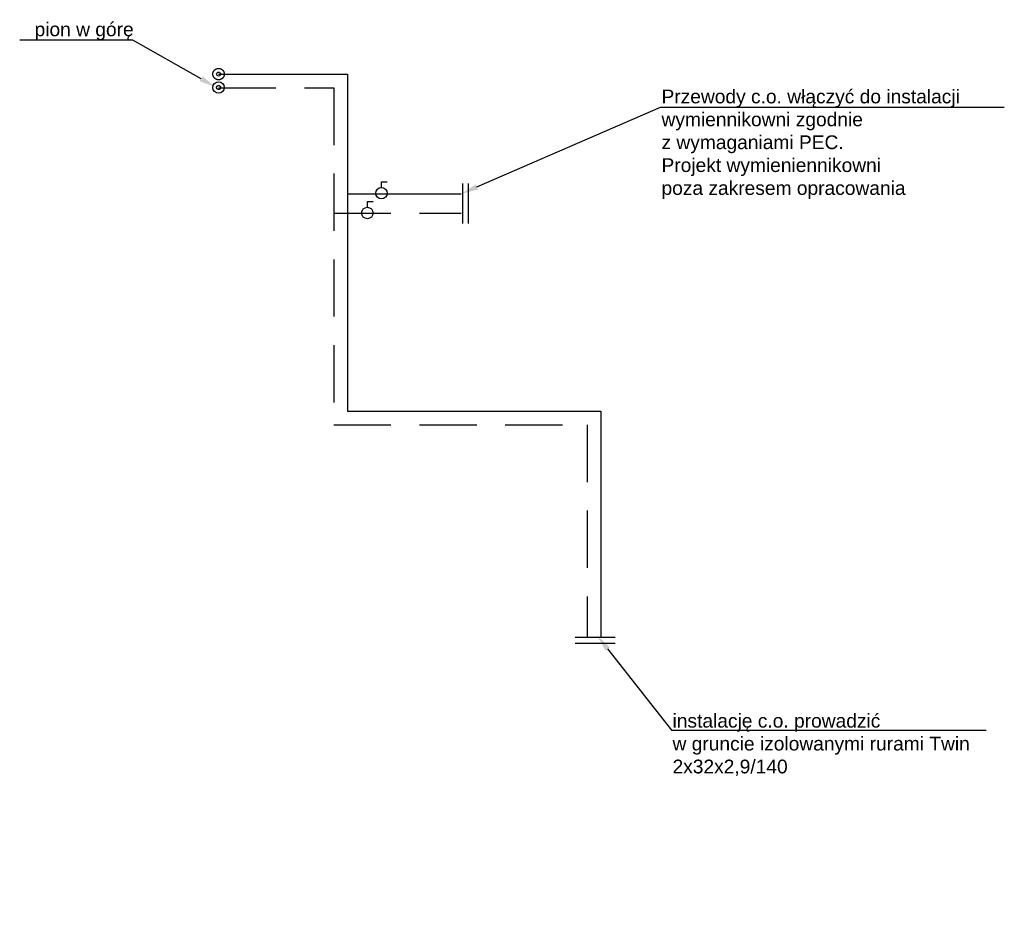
# Model space of a CAD drawing. Header units: millimetres. Extents: x -249726 to -161872, y -110547 to 19223.
# Tile 11 of 19: x -199419 to -190811, y -79236 to -71408. Entities that reach past the tile are written whole.
import ezdxf
from ezdxf import colors
from ezdxf.entities.mleader import LeaderData, LeaderLine
from ezdxf.lldxf.tags import DXFTag
from ezdxf.math import Vec2, Vec3

# ---------------------------------------------------------------- set-up
doc = ezdxf.new("R2010")
doc.units = ezdxf.units.MM
doc.header["$LTSCALE"] = 1000
doc.linetypes.add('DASHED', pattern=[0.75, 0.5, -0.25])
doc.layers.add('OWIK_ICO_opisy', color=7, linetype='Continuous')
doc.layers.add('OWIK_ICO_urzadzenia', color=92, linetype='Continuous')
doc.layers.add('OWIK_ICO_powrot', color=140, linetype='DASHED', lineweight=30)
doc.layers.add('OWIK_ICO_zasilanie', color=20, linetype='Continuous', lineweight=30)
tags = doc.linetypes.add('SOLID', pattern=[10, 10, 0]).pattern_tags.tags
tags[6:7] = [DXFTag(74, 4), DXFTag(75, 0), DXFTag(340, '0'), DXFTag(46, 0.0), DXFTag(50, 0.0), DXFTag(44, 0.0), DXFTag(45, 0.0)]
tags[4:5] = [DXFTag(74, 4), DXFTag(75, 0), DXFTag(340, '0'), DXFTag(46, 0.0), DXFTag(50, 0.0), DXFTag(44, 0.0), DXFTag(45, 0.0)]

msp = doc.modelspace()

# ---------------------------------------------------------------- linework, layer by layer
at = {"layer": 'OWIK_ICO_opisy', "linetype": 'SOLID', "ltscale": 10}
for p, q in [((-195549, -72840.1), (-195549, -73189.8)), ((-195499, -72840.1), (-195499, -73189.8)), ((-194211.9, -76808.9), (-194561.6, -76808.9)), ((-194211.9, -76858.9), (-194561.6, -76858.9))]:
    msp.add_line(p, q, dxfattribs=at)
at = {"layer": 'OWIK_ICO_powrot'}
for points in [[(-197680.1, -72003.2), (-196673.7, -72003.2), (-196673.7, -74948.8), (-194457.3, -74948.8), (-194457.3, -76811.5)], [(-196673.7, -73099.4), (-195558.8, -73099.4)]]:
    msp.add_lwpolyline(points, dxfattribs=at)
at = {"layer": 'OWIK_ICO_powrot', "color": 251}
msp.add_circle((-197680.1, -71883.2), 50, dxfattribs=at)
at = {"layer": 'OWIK_ICO_powrot'}
msp.add_circle((-197680.1, -72000.5), 17.5, dxfattribs=at)
at = {"layer": 'OWIK_ICO_urzadzenia', "ltscale": 10}
for p, q in [((-196256.6, -72874.5), (-196256.6, -72824.5)), ((-196256.6, -72824.5), (-196206.6, -72824.5)), ((-196379.6, -73047.4), (-196379.6, -72997.4)), ((-196379.6, -72997.4), (-196329.6, -72997.4))]:
    msp.add_line(p, q, dxfattribs=at)
for centre in [(-196256.6, -72924.5), (-196379.6, -73097.4)]:
    msp.add_ellipse(centre, major_axis=(50, 0), ratio=1, dxfattribs=at)
at = {"layer": 'OWIK_ICO_zasilanie'}
for points in [[(-197680.1, -71883.2), (-196553.7, -71883.2), (-196553.7, -74828.8), (-194337.3, -74828.8), (-194337.3, -76811.5)], [(-196553.7, -72929.4), (-195558.8, -72929.4)]]:
    msp.add_lwpolyline(points, dxfattribs=at)
msp.add_circle((-197680.1, -71883.2), 17.5, dxfattribs=at)
at = {"layer": 'OWIK_ICO_zasilanie', "color": 251}
msp.add_circle((-197680.1, -72000.5), 50, dxfattribs=at)

# ---------------------------------------------------------------- leaders
at = {"layer": 'OWIK_ICO_opisy', "ltscale": 100}
ml = msp.add_multileader_mtext('Standard', dxfattribs=at)
ml.set_content('{\\fArial|b0|i0|c0|p34;pion w górę}', color=256)
ml.set_leader_properties()
ml.build(insert=Vec2(0, 0))
ml.multileader.update_dxf_attribs({"text_left_attachment_type": 6, "text_right_attachment_type": 6, "text_top_attachment_type": 0, "text_bottom_attachment_type": 0, "arrow_head_size": 150})
ctx = ml.context
ctx.base_point, ctx.char_height, ctx.arrow_head_size, ctx.plane_origin = Vec3(-199290.9, -71587), 120, 150, Vec3(-195157.6, -76297.2)
ctx.left_attachment, ctx.right_attachment = 6, 6
notes = []
notes.append((ctx, [(0, (1, 1, 0), (-198430.2, -71587), (-1, 0), 8, [(0, [(-197703, -71997.4)], 256, [])])]))
ctx.mtext.insert, ctx.mtext.flow_direction = Vec3(-199288.9, -71431.7), 5
ml = msp.add_multileader_mtext('Standard', dxfattribs=at)
ml.set_content('{\\fArial|b0|i0|c0|p34;Przewody c.o. włączyć do instalacji \\Pwymiennikowni zgodnie \\Pz wymaganiami PEC.\\PProjekt wymieniennikowni \\Ppoza zakresem opracowania', color=256)
ml.set_leader_properties()
ml.build(insert=Vec2(0, 0))
ml.multileader.update_dxf_attribs({"text_left_attachment_type": 6, "text_right_attachment_type": 6, "text_top_attachment_type": 0, "text_bottom_attachment_type": 0, "arrow_head_size": 150})
ctx = ml.context
ctx.base_point, ctx.char_height, ctx.arrow_head_size, ctx.plane_origin = Vec3(-193809.8, -72172.1), 120, 150, Vec3(-185865, -74054.6)
ctx.left_attachment, ctx.right_attachment = 6, 6
notes.append((ctx, [(0, (1, 1, 0), (-193817.8, -72172.1), (1, 0), 8, [(0, [(-195558.8, -72929.4)], 256, [])])]))
ctx.mtext.insert, ctx.mtext.flow_direction = Vec3(-193807.8, -72018.8), 5
ml = msp.add_multileader_mtext('Standard', dxfattribs=at)
ml.set_content('{\\fArial|b0|i0|c0|p34;instalację c.o. prowadzić\\Pw gruncie izolowanymi rurami Twin\\P2x32x2,9/140}', color=256)
ml.set_leader_properties()
ml.build(insert=Vec2(0, 0))
ml.multileader.update_dxf_attribs({"text_left_attachment_type": 6, "text_right_attachment_type": 6, "text_top_attachment_type": 0, "text_bottom_attachment_type": 0, "arrow_head_size": 150})
ctx = ml.context
ctx.base_point, ctx.char_height, ctx.arrow_head_size, ctx.plane_origin = Vec3(-193713.3, -77619.1), 120, 150, Vec3(-196747.2, -74389.8)
ctx.left_attachment, ctx.right_attachment = 6, 6
notes.append((ctx, [(0, (1, 1, 0), (-193721.3, -77619.1), (1, 0), 8, [(0, [(-194371.8, -76788.8)], 256, [])])]))
ctx.mtext.insert, ctx.mtext.flow_direction = Vec3(-193711.3, -77475.4), 5
for ctx, leaders in notes:
    for number, flags, end, landing, length, lines in leaders:
        leader = LeaderData()
        leader.index, (leader.has_last_leader_line, leader.has_dogleg_vector, leader.attachment_direction) = number, flags
        leader.last_leader_point, leader.dogleg_vector, leader.dogleg_length = Vec3(end), Vec3(landing), length
        for number, points, colour, breaks in lines:
            line = LeaderLine()
            line.index, line.vertices, line.color, line.breaks = number, Vec3.list(points), colors.encode_raw_color(colour), breaks
            leader.lines.append(line)
        ctx.leaders.append(leader)

doc.saveas('drawing.dxf')
